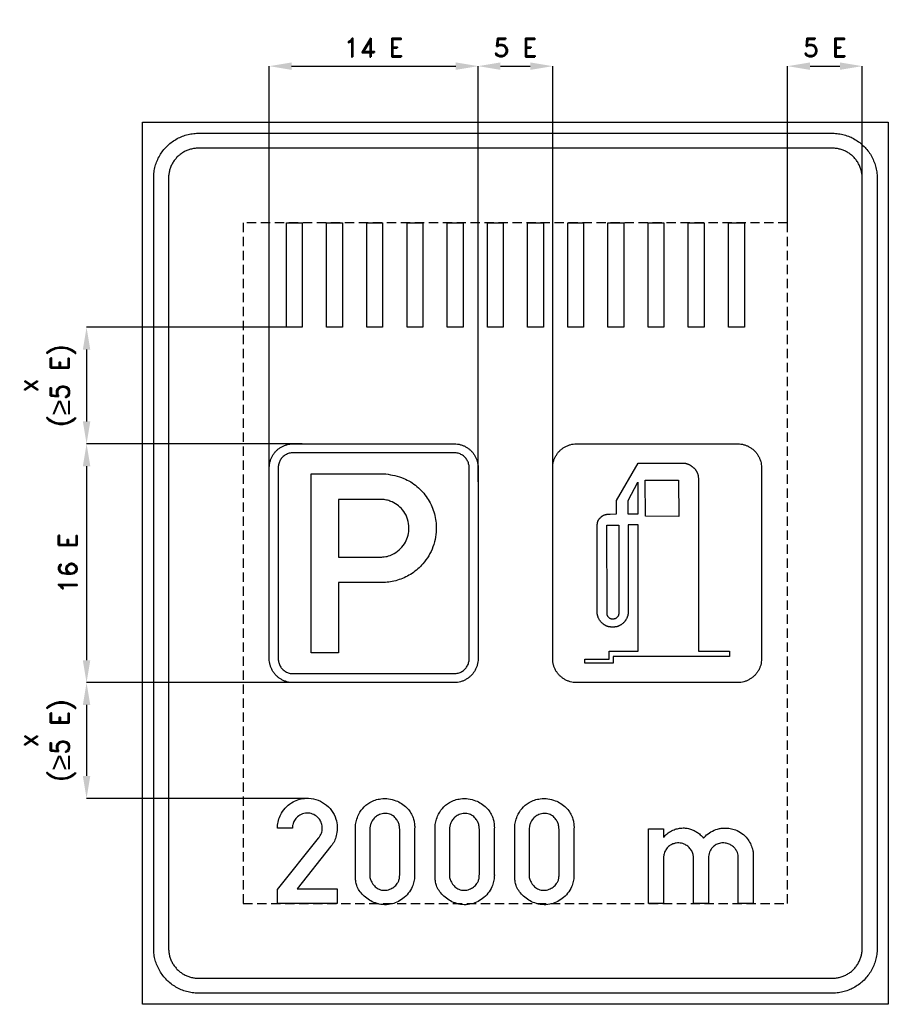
# Model space of a CAD drawing. Header units: millimetres. Extents: x 340 to 2670, y 1107 to 3747.
import ezdxf

# ---------------------------------------------------------------- set-up
doc = ezdxf.new("R2010")
doc.units = ezdxf.units.MM
doc.header["$LTSCALE"] = 5
doc.linetypes.add('ČÁRKOVANÁX2', pattern=[1.5, 1, -0.5])
doc.layers.add('Kóty', color=2, linetype='Continuous')
doc.layers.add('Značka', color=7, linetype='Continuous')
doc.styles.get("Standard").update_dxf_attribs({"font": 'romand.shx', "height": 50})
doc.dimstyles.get("Standard").update_dxf_attribs({"dimtxt": 50, "dimasz": 60, "dimexe": 0.18, "dimexo": 0.0625, "dimgap": 25, "dimtad": 1, "dimdec": 0, "dimzin": 0, "dimdsep": 46, "dimtxsty": 'Standard', "dimcen": 0.09, "dimadec": 0, "dimazin": 0, "dimtfac": 1, "dimtdec": 0, "dimtofl": 0, "dimtmove": 0, "dimatfit": 3, "dimfxl": 1, "dimtolj": 1, "dimtzin": 0, "dimarcsym": 0})

# ---------------------------------------------------------------- blocks, each defined once
blk = doc.blocks.new('*D0')
at = {"layer": 'Defpoints', "color": 0, "transparency": 16777216}
for p in [(2599.7, 3622.2), (2599.7, 3238), (2399.7, 3202.2)]:
    blk.add_point(p, dxfattribs=at)
at = {"layer": 'Kóty', "color": 0, "lineweight": -2, "transparency": 16777216}
for p, q in [((2399.7, 3202.3), (2399.7, 3622.4)), ((2459.7, 3622.2), (2539.7, 3622.2)), ((2599.7, 3238), (2599.7, 3622.4))]:
    blk.add_line(p, q, dxfattribs=at)
at = {"layer": 'Kóty', "color": 0, "transparency": 16777216}
for points in [[(2459.7, 3632.2), (2459.7, 3612.2), (2399.7, 3622.2)], [(2539.7, 3632.2), (2539.7, 3612.2), (2599.7, 3622.2)]]:
    blk.add_solid(points, dxfattribs=at)
at = {"layer": 'Kóty', "color": 0, "transparency": 16777216, "insert": (2499.7, 3672.2), "char_height": 50, "attachment_point": 5}
blk.add_mtext('\\A1;5 E', dxfattribs=at)
blk = doc.blocks.new('*D1')
at = {"layer": 'Defpoints', "color": 0, "transparency": 16777216}
for p in [(1055.7, 2922.2), (519.7, 2609.7), (1098.2, 2609.7)]:
    blk.add_point(p, dxfattribs=at)
at = {"layer": 'Kóty', "color": 0, "lineweight": -2, "transparency": 16777216}
for p, q in [((1055.7, 2922.2), (519.5, 2922.2)), ((519.7, 2862.2), (519.7, 2669.7)), ((1098.1, 2609.7), (519.5, 2609.7))]:
    blk.add_line(p, q, dxfattribs=at)
at = {"layer": 'Kóty', "color": 0, "transparency": 16777216}
for points in [[(509.7, 2862.2), (529.7, 2862.2), (519.7, 2922.2)], [(509.7, 2669.7), (529.7, 2669.7), (519.7, 2609.7)]]:
    blk.add_solid(points, dxfattribs=at)
at = {"layer": 'Kóty', "color": 0, "transparency": 16777216, "insert": (414.9, 2766), "char_height": 50, "width": 508.342, "attachment_point": 5, "rotation": 90}
blk.add_mtext('\\A1;x\\P({\\fArial|b0|i0|c238|p34;\\H1.08333x;≥\\Fromand|c238;\\H0.92308x;5 E)}', dxfattribs=at)
blk = doc.blocks.new('*D2')
at = {"layer": 'Defpoints', "color": 0, "transparency": 16777216}
for p in [(1098.1, 2609.7), (519.7, 1969.7), (1098.1, 1969.7)]:
    blk.add_point(p, dxfattribs=at)
at = {"layer": 'Kóty', "color": 0, "lineweight": -2, "transparency": 16777216}
for p, q in [((1098, 2609.7), (519.5, 2609.7)), ((519.7, 2549.7), (519.7, 2029.7)), ((1098, 1969.7), (519.5, 1969.7))]:
    blk.add_line(p, q, dxfattribs=at)
at = {"layer": 'Kóty', "color": 0, "transparency": 16777216}
for points in [[(509.7, 2549.7), (529.7, 2549.7), (519.7, 2609.7)], [(509.7, 2029.7), (529.7, 2029.7), (519.7, 1969.7)]]:
    blk.add_solid(points, dxfattribs=at)
at = {"layer": 'Kóty', "color": 0, "transparency": 16777216, "insert": (469.7, 2289.7), "char_height": 50, "attachment_point": 5, "rotation": 90}
blk.add_mtext('\\A1;16 E', dxfattribs=at)
blk = doc.blocks.new('*D3')
at = {"layer": 'Defpoints', "color": 0, "transparency": 16777216}
for p in [(1098, 1969.7), (519.7, 1659.3), (1108.2, 1659.3)]:
    blk.add_point(p, dxfattribs=at)
at = {"layer": 'Kóty', "color": 0, "lineweight": -2, "transparency": 16777216}
for p, q in [((1098, 1969.7), (519.5, 1969.7)), ((519.7, 1909.7), (519.7, 1719.3)), ((1108.2, 1659.3), (519.5, 1659.3))]:
    blk.add_line(p, q, dxfattribs=at)
at = {"layer": 'Kóty', "color": 0, "transparency": 16777216}
for points in [[(509.7, 1909.7), (529.7, 1909.7), (519.7, 1969.7)], [(509.7, 1719.3), (529.7, 1719.3), (519.7, 1659.3)]]:
    blk.add_solid(points, dxfattribs=at)
at = {"layer": 'Kóty', "color": 0, "transparency": 16777216, "insert": (414.9, 1814.5), "char_height": 50, "width": 336.117, "attachment_point": 5, "rotation": 90}
blk.add_mtext('\\A1;x\\P({\\fArial|b0|i0|c238|p34;\\H1.08333x;≥}5 E)', dxfattribs=at)
blk = doc.blocks.new('*D4')
at = {"layer": 'Defpoints', "color": 0, "transparency": 16777216}
for p in [(1569.7, 3622.2), (1009.7, 2508.2), (1569.7, 2508.2)]:
    blk.add_point(p, dxfattribs=at)
at = {"layer": 'Kóty', "color": 0, "lineweight": -2, "transparency": 16777216}
for p, q in [((1009.7, 2508.2), (1009.7, 3622.4)), ((1069.7, 3622.2), (1509.7, 3622.2)), ((1569.7, 2508.2), (1569.7, 3622.4))]:
    blk.add_line(p, q, dxfattribs=at)
at = {"layer": 'Kóty', "color": 0, "transparency": 16777216}
for points in [[(1069.7, 3632.2), (1069.7, 3612.2), (1009.7, 3622.2)], [(1509.7, 3632.2), (1509.7, 3612.2), (1569.7, 3622.2)]]:
    blk.add_solid(points, dxfattribs=at)
at = {"layer": 'Kóty', "color": 0, "transparency": 16777216, "insert": (1289.7, 3672.2), "char_height": 50, "attachment_point": 5}
blk.add_mtext('\\A1;14 E', dxfattribs=at)
blk = doc.blocks.new('*D5')
at = {"layer": 'Defpoints', "color": 0, "transparency": 16777216}
for p in [(1769.7, 3622.2), (1569.7, 2508.2), (1769.7, 2508.2)]:
    blk.add_point(p, dxfattribs=at)
at = {"layer": 'Kóty', "color": 0, "lineweight": -2, "transparency": 16777216}
for p, q in [((1569.7, 2508.3), (1569.7, 3622.4)), ((1629.7, 3622.2), (1709.7, 3622.2)), ((1769.7, 2508.3), (1769.7, 3622.4))]:
    blk.add_line(p, q, dxfattribs=at)
at = {"layer": 'Kóty', "color": 0, "transparency": 16777216}
for points in [[(1629.7, 3632.2), (1629.7, 3612.2), (1569.7, 3622.2)], [(1709.7, 3632.2), (1709.7, 3612.2), (1769.7, 3622.2)]]:
    blk.add_solid(points, dxfattribs=at)
at = {"layer": 'Kóty', "color": 0, "transparency": 16777216, "insert": (1669.7, 3672.2), "char_height": 50, "attachment_point": 5}
blk.add_mtext('\\A1;5 E', dxfattribs=at)

msp = doc.modelspace()

# ---------------------------------------------------------------- linework, layer by layer
at = {"layer": 'Značka', "color": 5}
for points in [[(669.7, 1107.2), (669.7, 3472.2), (2669.7, 3472.2), (2669.7, 1107.2), (669.7, 1107.2)], [(1055.7, 2922.2), (1055.7, 3202.2), (1098.2, 3202.2), (1098.2, 2922.2), (1055.7, 2922.2)], [(1163.5, 2922.2), (1163.5, 3202.2), (1205.9, 3202.2), (1205.9, 2922.2), (1163.5, 2922.2)], [(1271.3, 2922.2), (1271.3, 3202.2), (1313.7, 3202.2), (1313.7, 2922.2), (1271.3, 2922.2)], [(1379, 2922.2), (1379, 3202.2), (1421.5, 3202.2), (1421.5, 2922.2), (1379, 2922.2)], [(1486.8, 2922.2), (1486.8, 3202.2), (1529.3, 3202.2), (1529.3, 2922.2), (1486.8, 2922.2)], [(1594.6, 2922.2), (1594.6, 3202.2), (1637, 3202.2), (1637, 2922.2), (1594.6, 2922.2)], [(1702.4, 2922.2), (1702.4, 3202.2), (1744.8, 3202.2), (1744.8, 2922.2), (1702.4, 2922.2)], [(1810.1, 2922.2), (1810.1, 3202.2), (1852.6, 3202.2), (1852.6, 2922.2), (1810.1, 2922.2)], [(1917.9, 2922.2), (1917.9, 3202.2), (1960.3, 3202.2), (1960.3, 2922.2), (1917.9, 2922.2)], [(2025.7, 2922.2), (2025.7, 3202.2), (2068.1, 3202.2), (2068.1, 2922.2), (2025.7, 2922.2)], [(2133.4, 2922.2), (2133.4, 3202.2), (2175.9, 3202.2), (2175.9, 2922.2), (2133.4, 2922.2)], [(2241.2, 2922.2), (2241.2, 3202.2), (2283.7, 3202.2), (2283.7, 2922.2), (2241.2, 2922.2)]]:
    msp.add_lwpolyline(points, dxfattribs=at)
for points in [[(819.7, 1137.2), (819.2, 1137.2), (818.7, 1137.2, -0.03218), (803.3, 1138.3, -0.035443), (788, 1141.5, -0.036267), (773.3, 1146.4, -0.03442), (759.4, 1153.4, -0.033721), (746.5, 1162.1, -0.034085), (734.8, 1172.3, -0.034209), (724.5, 1184, -0.034229), (715.9, 1196.9, -0.034044), (709, 1210.8, -0.033412), (703.9, 1225.5, -0.034127), (700.7, 1240.8, -0.036745), (699.7, 1256.3), (699.7, 1256.7), (699.7, 1257.2), (699.7, 3322.2), (699.7, 3322.7), (699.7, 3323.1, -0.032181), (700.8, 3338.6, -0.035446), (703.9, 3353.9, -0.036271), (708.9, 3368.6, -0.034414), (715.9, 3382.5, -0.033711), (724.5, 3395.4, -0.034082), (734.8, 3407, -0.03421), (746.5, 3417.3, -0.034229), (759.4, 3426, -0.034026), (773.3, 3432.9, -0.033416), (788, 3437.9, -0.034113), (803.3, 3441.2, -0.036749), (818.7, 3442.2), (819.2, 3442.2), (819.7, 3442.2), (2519.7, 3442.2), (2520.2, 3442.2), (2520.6, 3442.2, -0.032179), (2536.1, 3441.1, -0.035456), (2551.4, 3437.9, -0.036267), (2566.1, 3433, -0.034428), (2580, 3426, -0.033733), (2592.9, 3417.3, -0.034076), (2604.5, 3407, -0.034198), (2614.8, 3395.4, -0.034208), (2623.5, 3382.5, -0.034041), (2630.4, 3368.6, -0.033415), (2635.4, 3353.9, -0.034126), (2638.7, 3338.6, -0.03674), (2639.7, 3323.1), (2639.7, 3322.7), (2639.7, 3322.2), (2639.7, 1257.2), (2639.7, 1256.7), (2639.7, 1256.3, -0.032179), (2638.6, 1240.8, -0.03545), (2635.4, 1225.5, -0.036267), (2630.5, 1210.8, -0.034417), (2623.5, 1196.9, -0.033724), (2614.8, 1184, -0.034085), (2604.5, 1172.3, -0.034208), (2592.9, 1162, -0.034232), (2580, 1153.4, -0.034045), (2566.1, 1146.5, -0.033413), (2551.4, 1141.5, -0.034125), (2536.1, 1138.2, -0.036745), (2520.6, 1137.2), (2520.2, 1137.2), (2519.7, 1137.2), (819.7, 1137.2)], [(819.7, 1177.2), (2519.7, 1177.2), (2520, 1177.2), (2520.3, 1177.2, 0.03218), (2530.7, 1177.9, 0.035444), (2540.8, 1180, 0.036267), (2550.6, 1183.4, 0.034416), (2559.9, 1188, 0.033719), (2568.5, 1193.8, 0.034078), (2576.3, 1200.6, 0.034214), (2583.1, 1208.4, 0.034222), (2588.9, 1217, 0.034048), (2593.5, 1226.3, 0.033405), (2596.9, 1236.1, 0.034129), (2599, 1246.2, 0.036741), (2599.7, 1256.6), (2599.7, 1256.9), (2599.7, 1257.2), (2599.7, 3322.2), (2599.7, 3322.5), (2599.7, 3322.8, 0.032177), (2599, 3333.2, 0.035443), (2596.9, 3343.3, 0.036259), (2593.5, 3353.1, 0.034414), (2588.9, 3362.4, 0.033731), (2583.1, 3371, 0.034066), (2576.3, 3378.8, 0.034205), (2568.5, 3385.6, 0.034226), (2559.9, 3391.4, 0.03405), (2550.6, 3396, 0.033418), (2540.8, 3399.4, 0.034151), (2530.6, 3401.5, 0.036741), (2520.3, 3402.2), (2520, 3402.2), (2519.7, 3402.2), (819.7, 3402.2), (819.4, 3402.2), (819.1, 3402.2, 0.032179), (808.7, 3401.5, 0.035442), (798.6, 3399.4, 0.03626), (788.8, 3396, 0.034424), (779.5, 3391.4, 0.033731), (770.9, 3385.6, 0.034079), (763.1, 3378.8, 0.034187), (756.3, 3371, 0.034232), (750.5, 3362.4, 0.034052), (745.9, 3353.1, 0.03342), (742.5, 3343.3, 0.034126), (740.4, 3333.1, 0.036746), (739.7, 3322.8), (739.7, 3322.5), (739.7, 3322.2), (739.7, 1257.2), (739.7, 1256.9), (739.7, 1256.6, 0.03218), (740.4, 1246.2, 0.035443), (742.5, 1236.1, 0.036267), (745.8, 1226.3, 0.03442), (750.5, 1217, 0.033721), (756.3, 1208.4, 0.034085), (763.1, 1200.6, 0.03421), (770.9, 1193.8, 0.034229), (779.5, 1188, 0.034044), (788.8, 1183.4, 0.033411), (798.6, 1180, 0.034128), (808.7, 1177.9, 0.036745), (819.1, 1177.2), (819.4, 1177.2), (819.7, 1177.2)], [(1073.7, 1969.7), (1073.4, 1969.7), (1073.2, 1969.7, -0.032173), (1064.9, 1970.3, -0.035436), (1056.8, 1972, -0.036265), (1048.9, 1974.6, -0.034421), (1041.5, 1978.4, -0.033717), (1034.6, 1983, -0.034083), (1028.4, 1988.4, -0.034207), (1022.9, 1994.7, -0.034226), (1018.3, 2001.6, -0.034045), (1014.6, 2009, -0.033412), (1012, 2016.8, -0.034127), (1010.2, 2024.9, -0.036742), (1009.7, 2033.2), (1009.7, 2033.4), (1009.7, 2033.7), (1009.7, 2545.7), (1009.7, 2545.9), (1009.7, 2546.2, -0.03218), (1010.3, 2554.5, -0.035438), (1012, 2562.6, -0.03627), (1014.6, 2570.4, -0.034419), (1018.3, 2577.8, -0.033722), (1022.9, 2584.7, -0.034081), (1028.4, 2590.9, -0.034201), (1034.6, 2596.4, -0.034241), (1041.5, 2601, -0.034037), (1049, 2604.7, -0.033426), (1056.8, 2607.4, -0.034126), (1064.9, 2609.1, -0.036738), (1073.2, 2609.7), (1073.4, 2609.7), (1073.7, 2609.7), (1505.7, 2609.7), (1505.9, 2609.7), (1506.2, 2609.7, -0.032174), (1514.5, 2609.1, -0.035437), (1522.6, 2607.4, -0.036274), (1530.4, 2604.8, -0.034413), (1537.8, 2601, -0.033732), (1544.7, 2596.4, -0.034081), (1550.9, 2590.9, -0.03422), (1556.4, 2584.7, -0.034229), (1561, 2577.8, -0.034029), (1564.7, 2570.4, -0.033407), (1567.4, 2562.6, -0.03412), (1569.1, 2554.5, -0.036746), (1569.7, 2546.2), (1569.7, 2545.9), (1569.7, 2545.7), (1569.7, 2033.7), (1569.7, 2033.4), (1569.7, 2033.2, -0.032174), (1569.1, 2024.9, -0.035437), (1567.4, 2016.8, -0.036268), (1564.8, 2009, -0.034419), (1561, 2001.6, -0.033713), (1556.4, 1994.7, -0.03408), (1550.9, 1988.4, -0.034215), (1544.7, 1982.9, -0.034229), (1537.8, 1978.4, -0.034039), (1530.4, 1974.6, -0.033412), (1522.6, 1972, -0.03412), (1514.5, 1970.3, -0.036745), (1506.2, 1969.7), (1505.9, 1969.7), (1505.7, 1969.7), (1073.7, 1969.7)], [(1073.7, 1993.7), (1505.7, 1993.7), (1505.8, 1993.7), (1506, 1993.7, 0.032179), (1511.2, 1994.1, 0.035443), (1516.2, 1995.1, 0.036259), (1521.2, 1996.8, 0.034409), (1525.8, 1999.1, 0.033719), (1530.1, 2002, 0.034073), (1534, 2005.4, 0.034214), (1537.4, 2009.3, 0.034226), (1540.3, 2013.6, 0.03405), (1542.6, 2018.2, 0.033407), (1544.3, 2023.1, 0.034128), (1545.3, 2028.2, 0.036741), (1545.7, 2033.4), (1545.7, 2033.5), (1545.7, 2033.7), (1545.7, 2545.7), (1545.7, 2545.9), (1545.7, 2546, 0.032177), (1545.3, 2551.2, 0.035443), (1544.3, 2556.2, 0.036259), (1542.6, 2561.2, 0.034414), (1540.3, 2565.8, 0.033731), (1537.4, 2570.1, 0.034066), (1534, 2574, 0.034205), (1530.1, 2577.4, 0.034226), (1525.8, 2580.3, 0.03405), (1521.2, 2582.6, 0.033418), (1516.2, 2584.3, 0.034151), (1511.2, 2585.3, 0.036741), (1506, 2585.7), (1505.8, 2585.7), (1505.7, 2585.7), (1073.7, 2585.7), (1073.5, 2585.7), (1073.4, 2585.7, 0.032179), (1068.2, 2585.3, 0.035441), (1063.1, 2584.3, 0.036259), (1058.2, 2582.6, 0.034427), (1053.6, 2580.3, 0.033732), (1049.3, 2577.4, 0.034077), (1045.4, 2574, 0.034187), (1042, 2570.1, 0.03423), (1039.1, 2565.8, 0.03405), (1036.8, 2561.2, 0.03342), (1035.1, 2556.2, 0.034122), (1034, 2551.2, 0.036743), (1033.7, 2546), (1033.7, 2545.9), (1033.7, 2545.7), (1033.7, 2033.7), (1033.7, 2033.5), (1033.7, 2033.4, 0.032174), (1034.1, 2028.2, 0.035443), (1035.1, 2023.1, 0.036265), (1036.8, 2018.2, 0.034414), (1039.1, 2013.6, 0.033719), (1042, 2009.3, 0.034082), (1045.4, 2005.4, 0.034215), (1049.3, 2002, 0.034226), (1053.6, 1999.1, 0.03405), (1058.2, 1996.8, 0.033405), (1063.1, 1995.1, 0.034129), (1068.2, 1994, 0.036741), (1073.4, 1993.7), (1073.5, 1993.7), (1073.7, 1993.7)], [(1122.1, 2049.7), (1122.1, 2529.7), (1316.2, 2529.7), (1319.1, 2529.3), (1322, 2528.9, -0.025343), (1346.6, 2524.5, -0.042924), (1370.3, 2516.7, -0.079586), (1405.7, 2495.6, -0.076489), (1433.1, 2464.4, -0.07689), (1451.1, 2427.4, -0.075743), (1457.3, 2386.6, -0.09403), (1448.7, 2333.9, -0.098354), (1421.4, 2288.1, -0.07329), (1392.5, 2262.4, -0.067694), (1357.6, 2245.7, -0.034201), (1339.5, 2240.7, -0.037879), (1321, 2238.4), (1317.9, 2238.2), (1314.8, 2238.1), (1195.6, 2238.1), (1195.6, 2049.7), (1122.1, 2049.7)], [(1195.6, 2460.7), (1195.6, 2306.3), (1309.3, 2306.3), (1311.5, 2306.3), (1313.8, 2306.4, 0.06713), (1329.7, 2309.2, 0.057721), (1344.7, 2316, 0.07173), (1361.9, 2329.1, 0.074487), (1374.6, 2346.4, 0.068276), (1381.9, 2364.6, 0.065315), (1384.1, 2384.1, 0.077199), (1380.7, 2407.4, 0.083743), (1370.2, 2428.3, 0.073401), (1356.3, 2443.3, 0.066084), (1338.8, 2453.9, 0.042666), (1326.9, 2458.3, 0.049241), (1314.6, 2460.5), (1312.7, 2460.6), (1310.8, 2460.7), (1195.6, 2460.7)], [(1031.8, 1377.2), (1031.8, 1414.6), (1141.4, 1552.5, 0.00408), (1143, 1554.5, 0.012134), (1144.5, 1556.6, 0.082988), (1150.4, 1569, 0.09441), (1151.7, 1582.8, 0.092135), (1148.9, 1595.2, 0.08404), (1141.8, 1606, 0.098138), (1129.4, 1615.6, 0.106048), (1114.4, 1619.7, 0.106164), (1099, 1617.7, 0.099954), (1085.6, 1609.8, 0.083723), (1077.2, 1600.1, 0.091646), (1072.7, 1588.4, 0.026142), (1072.1, 1584.1, 0.008674), (1071.7, 1579.7), (1031.8, 1579.7, -0.003382), (1031.9, 1583.5, -0.010138), (1032.1, 1587.3, -0.059422), (1035.5, 1604.1, -0.058232), (1042.6, 1619.8, -0.072153), (1056, 1637, -0.072222), (1073.6, 1649.7, -0.061477), (1090.5, 1656.7, -0.05994), (1108.6, 1659.4, -0.083065), (1134.4, 1656.3, -0.087046), (1157.9, 1644.9, -0.087767), (1176.8, 1626.8, -0.087798), (1188.2, 1603.5, -0.068484), (1191.8, 1583.6, -0.062419), (1190.1, 1563.3, -0.050692), (1185.7, 1548.3, -0.061839), (1178.2, 1534.8, -0.00835), (1176.7, 1532.7, -0.002793), (1175.1, 1530.7), (1084.2, 1417.2), (1191.7, 1417.2), (1191.7, 1377.2), (1031.8, 1377.2)], [(1240.7, 1576.1), (1240.7, 1578.6, -0.005938), (1240.7, 1581.1, -0.04902), (1242.5, 1596.4, -0.049993), (1247.4, 1611.2, -0.079538), (1260.2, 1632.4, -0.089087), (1279.1, 1648, -0.059793), (1293.6, 1654.7, -0.05202), (1309.2, 1658, -0.06202), (1329.6, 1658.1, -0.064497), (1349.3, 1653, -0.055441), (1364.6, 1645.4, -0.055483), (1377.8, 1634.6, -0.05111), (1387.5, 1623, -0.054897), (1394.5, 1609.6, -0.045236), (1398.1, 1598.1, -0.045982), (1399.5, 1586.1, -0.012285), (1399.6, 1582), (1399.5, 1577.8), (1399.5, 1455.8), (1399.5, 1453.3), (1399.5, 1450.8, -0.05178), (1397.6, 1436.2, -0.049694), (1392.8, 1422.3, -0.066793), (1382.4, 1404.8, -0.065908), (1367.7, 1390.6, -0.061103), (1351.9, 1381, -0.064144), (1334.3, 1375.5, -0.069661), (1314, 1374.5, -0.067451), (1294.2, 1378.9, -0.056808), (1278.2, 1386.4, -0.04959), (1264.1, 1397.3, -0.048055), (1253.4, 1408.8, -0.065879), (1245.7, 1422.3, -0.054764), (1242, 1434.6, -0.042358), (1240.7, 1447.4, -0.009232), (1240.6, 1451.6), (1240.7, 1455.8), (1240.7, 1576.1)], [(1454.3, 1576.1), (1454.3, 1578.6), (1454.3, 1581.1, -0.049024), (1456.2, 1596.4, -0.049993), (1461, 1611.2, -0.079534), (1473.9, 1632.4, -0.089085), (1492.8, 1648, -0.059796), (1507.2, 1654.7, -0.052021), (1522.9, 1658, -0.06202), (1543.3, 1658.1, -0.064499), (1563, 1653, -0.055441), (1578.2, 1645.4, -0.055488), (1591.4, 1634.6, -0.051116), (1601.1, 1623, -0.054897), (1608.1, 1609.6, -0.045236), (1611.7, 1598.1, -0.045977), (1613.1, 1586.1, -0.0123), (1613.2, 1582), (1613.1, 1577.8), (1613.1, 1455.8), (1613.2, 1453.3), (1613.1, 1450.8, -0.051772), (1611.3, 1436.2, -0.04969), (1606.5, 1422.3, -0.066796), (1596, 1404.8, -0.065904), (1581.4, 1390.6, -0.0611), (1565.6, 1381, -0.064142), (1547.9, 1375.5, -0.06966), (1527.6, 1374.5, -0.06745), (1507.8, 1378.9, -0.05681), (1491.8, 1386.4, -0.04959), (1477.7, 1397.3, -0.048061), (1467.1, 1408.8, -0.065886), (1459.3, 1422.3, -0.054773), (1455.6, 1434.6, -0.042367), (1454.3, 1447.4), (1454.3, 1451.6), (1454.3, 1455.8), (1454.3, 1576.1)], [(1668, 1576.1), (1668, 1578.6), (1668, 1581.1, -0.049016), (1669.8, 1596.4, -0.049993), (1674.7, 1611.2, -0.079536), (1687.5, 1632.4, -0.08909), (1706.4, 1648, -0.059795), (1720.9, 1654.7, -0.05202), (1736.5, 1658, -0.06202), (1756.9, 1658.1, -0.064497), (1776.6, 1653, -0.055442), (1791.9, 1645.4, -0.055485), (1805.1, 1634.6, -0.051113), (1814.7, 1623, -0.054897), (1821.8, 1609.6, -0.045241), (1825.3, 1598.1, -0.045982), (1826.8, 1586.1), (1826.9, 1582), (1826.8, 1577.8), (1826.8, 1455.8), (1826.8, 1453.3), (1826.8, 1450.8, -0.05178), (1824.9, 1436.2, -0.049698), (1820.1, 1422.3, -0.066801), (1809.7, 1404.8, -0.065902), (1795, 1390.6, -0.061101), (1779.2, 1381, -0.064142), (1761.6, 1375.5, -0.069661), (1741.3, 1374.5, -0.067451), (1721.5, 1378.9, -0.056811), (1705.5, 1386.4, -0.04959), (1691.4, 1397.3, -0.048055), (1680.7, 1408.8, -0.065879), (1673, 1422.3, -0.054764), (1669.3, 1434.6, -0.042367), (1668, 1447.4), (1667.9, 1451.6), (1668, 1455.8), (1668, 1576.1)], [(1279.1, 1576.1), (1279.1, 1455.8), (1279.1, 1454.1), (1279.1, 1452.4, 0.073868), (1281.1, 1442.1, 0.059517), (1285.8, 1432.4, 0.070724), (1293.7, 1422.4, 0.094579), (1304.2, 1415.6, 0.108403), (1318.2, 1412.9, 0.087554), (1332.6, 1415.6, 0.078162), (1344, 1421.6, 0.08817), (1352.7, 1430.7, 0.061773), (1356.8, 1438.3, 0.061184), (1358.9, 1446.7, 0.025184), (1359.3, 1451.2, 0.008387), (1359.4, 1455.8), (1359.4, 1576.1), (1359.1, 1580.1, 0.016504), (1358.7, 1584, 0.058309), (1356, 1593.9, 0.064727), (1351, 1602.9, 0.088089), (1341.5, 1612.4, 0.097891), (1329.3, 1617.9, 0.099846), (1315.7, 1618.8, 0.088272), (1302.5, 1614.6, 0.074157), (1292.9, 1608, 0.075674), (1285.7, 1599, 0.052604), (1282, 1591.4, 0.046063), (1280, 1583.3, 0.014307), (1279.5, 1579.7, 0.004781), (1279.1, 1576.1)], [(1492.8, 1576.1), (1492.8, 1455.8), (1492.7, 1454.1), (1492.8, 1452.4, 0.073874), (1494.7, 1442.1, 0.059517), (1499.4, 1432.4, 0.070728), (1507.4, 1422.4, 0.094582), (1517.8, 1415.6, 0.108402), (1531.9, 1412.9, 0.087555), (1546.3, 1415.6, 0.078162), (1557.6, 1421.6, 0.088166), (1566.3, 1430.7, 0.061767), (1570.4, 1438.3, 0.061184), (1572.5, 1446.7, 0.025184), (1572.9, 1451.2), (1573, 1455.8), (1573, 1576.1), (1572.7, 1580.1, 0.016504), (1572.3, 1584, 0.058321), (1569.7, 1593.9, 0.064727), (1564.7, 1602.9, 0.088089), (1555.2, 1612.4, 0.097895), (1542.9, 1617.9, 0.099846), (1529.3, 1618.8, 0.088274), (1516.2, 1614.6, 0.074159), (1506.5, 1608, 0.075674), (1499.3, 1599, 0.052598), (1495.7, 1591.4, 0.046077), (1493.6, 1583.3, 0.014324), (1493.1, 1579.7), (1492.8, 1576.1)], [(1706.4, 1576.1), (1706.4, 1455.8), (1706.4, 1454.1), (1706.4, 1452.4, 0.073874), (1708.4, 1442.1, 0.059522), (1713.1, 1432.4, 0.070724), (1721, 1422.4, 0.094584), (1731.5, 1415.6, 0.108403), (1745.5, 1412.9, 0.087554), (1759.9, 1415.6, 0.078161), (1771.3, 1421.6, 0.088166), (1780, 1430.7, 0.06176), (1784.1, 1438.3, 0.061184), (1786.2, 1446.7, 0.025184), (1786.6, 1451.2), (1786.7, 1455.8), (1786.7, 1576.1), (1786.4, 1580.1), (1786, 1584, 0.058333), (1783.3, 1593.9, 0.064723), (1778.3, 1602.9, 0.088092), (1768.8, 1612.4, 0.097895), (1756.6, 1617.9, 0.099846), (1743, 1618.8, 0.088275), (1729.8, 1614.6, 0.074165), (1720.2, 1608, 0.075678), (1712.9, 1599, 0.052591), (1709.3, 1591.4, 0.04607), (1707.3, 1583.3), (1706.8, 1579.7), (1706.4, 1576.1)], [(2026.8, 1377.2), (2026.8, 1577.3), (2067, 1577.3), (2067, 1555), (2069.2, 1557.5), (2071.4, 1559.8, -0.053798), (2082.3, 1568.8, -0.054634), (2095, 1575.2, -0.049771), (2107, 1578.7, -0.049908), (2119.6, 1579.9, -0.044598), (2130.7, 1579, -0.045346), (2141.5, 1576.1, -0.04153), (2151.4, 1571.7, -0.034772), (2160.6, 1565.9, -0.023434), (2165.6, 1561.9, -0.033516), (2170.1, 1557.4), (2172.3, 1554.9), (2174.3, 1552.3), (2176.7, 1555.1), (2179.1, 1557.8, -0.072055), (2194.1, 1569.5, -0.066456), (2211.8, 1576.8, -0.035525), (2221.6, 1579, -0.035839), (2231.5, 1579.8, -0.050518), (2245.8, 1578.7, -0.049652), (2259.7, 1574.7, -0.068288), (2277.2, 1565.3, -0.073301), (2291.3, 1551.4, -0.056858), (2299.7, 1538.2, -0.048836), (2305.1, 1523.6), (2306.4, 1518.2, -0.025007), (2307.2, 1512.8), (2307.4, 1510.3), (2307.5, 1507.9), (2307.5, 1377.2), (2267.4, 1377.2), (2267.4, 1499.8), (2267.3, 1501.3), (2267.3, 1502.8, 0.050217), (2266, 1510.3, 0.05091), (2263.3, 1517.4, 0.067722), (2257.7, 1525.9, 0.066943), (2250.1, 1532.7, 0.073523), (2240.1, 1537.8, 0.074319), (2229, 1539.8, 0.080743), (2216.8, 1538.6, 0.080673), (2205.6, 1533.6, 0.070501), (2197.5, 1527, 0.075395), (2191.7, 1518.4, 0.050766), (2189, 1511.2, 0.032979), (2187.5, 1503.5), (2187.4, 1502.5), (2187.2, 1501.4), (2187.2, 1377.2), (2147.1, 1377.2), (2147.1, 1500.6), (2147.1, 1502.3), (2147, 1503.9, 0.07376), (2144.6, 1513.9, 0.069013), (2139.6, 1523, 0.074723), (2131.8, 1531.1, 0.073776), (2122, 1536.7, 0.089059), (2108.2, 1539.8, 0.093655), (2094.3, 1537.8, 0.073311), (2084.8, 1533.4, 0.07113), (2076.9, 1526.5, 0.077015), (2070.5, 1516.5, 0.077988), (2067.3, 1505.1), (2067.1, 1503.6), (2067, 1502.1), (2067, 1377.2), (2026.8, 1377.2)]]:
    msp.add_lwpolyline(points, format="xyb", dxfattribs=at)
at = {"layer": 'Značka', "color": 6, "linetype": 'ČÁRKOVANÁX2', "ltscale": 5}
msp.add_lwpolyline([(2399.7, 1377.2), (2399.7, 3202.2), (939.7, 3202.2), (939.7, 1377.2), (2399.7, 1377.2)], dxfattribs=at)
at = {"layer": 'Značka', "color": 251}
for points in [[(1833.7, 1969.7), (1833.4, 1969.7), (1833.2, 1969.7, -0.032173), (1824.9, 1970.3, -0.035434), (1816.8, 1972, -0.03627), (1809, 1974.6, -0.034419), (1801.5, 1978.4, -0.033722), (1794.7, 1983, -0.034075), (1788.4, 1988.4, -0.034198), (1782.9, 1994.7, -0.034241), (1778.4, 2001.6, -0.034039), (1774.6, 2009, -0.033426), (1772, 2016.8, -0.034127), (1770.2, 2024.9, -0.036738), (1769.7, 2033.2), (1769.7, 2033.4), (1769.7, 2033.7), (1769.7, 2545.7), (1769.7, 2545.9), (1769.7, 2546.2, -0.032173), (1770.3, 2554.5, -0.035434), (1772, 2562.6, -0.036277), (1774.6, 2570.4, -0.034413), (1778.4, 2577.8, -0.03374), (1783, 2584.7, -0.034076), (1788.4, 2590.9, -0.034203), (1794.7, 2596.4, -0.034241), (1801.5, 2601, -0.034029), (1809, 2604.7, -0.033421), (1816.8, 2607.4, -0.034127), (1824.9, 2609.1, -0.036738), (1833.2, 2609.7), (1833.4, 2609.7), (1833.7, 2609.7), (2265.7, 2609.7), (2265.9, 2609.7), (2266.2, 2609.7, -0.032173), (2274.5, 2609.1, -0.035434), (2282.6, 2607.4, -0.036277), (2290.4, 2604.8, -0.034413), (2297.8, 2601, -0.03374), (2304.7, 2596.4, -0.034076), (2310.9, 2590.9, -0.034203), (2316.4, 2584.7, -0.034241), (2321, 2577.8, -0.034029), (2324.7, 2570.4, -0.033421), (2327.4, 2562.6, -0.034127), (2329.1, 2554.5, -0.036738), (2329.7, 2546.2), (2329.7, 2545.9), (2329.7, 2545.7), (2329.7, 2033.7), (2329.7, 2033.4), (2329.7, 2033.2, -0.032174), (2329.1, 2024.9, -0.035437), (2327.4, 2016.8, -0.036274), (2324.8, 2009, -0.034413), (2321, 2001.6, -0.033732), (2316.4, 1994.7, -0.034081), (2310.9, 1988.4, -0.03422), (2304.7, 1982.9, -0.034229), (2297.8, 1978.4, -0.034029), (2290.4, 1974.6, -0.033407), (2282.6, 1972, -0.03412), (2274.5, 1970.3, -0.036746), (2266.2, 1969.7), (2265.9, 1969.7), (2265.7, 1969.7), (1833.7, 1969.7)], [(2243.8, 2039.5), (1931.8, 2040), (1931.8, 2021.7), (1855.6, 2021.7), (1855.6, 2032.5), (1921.5, 2032.5), (1921.5, 2054.1), (1999.1, 2054.1), (1999.1, 2392.3), (1972.3, 2392.3), (1972.3, 2161.2), (1972.3, 2158.9), (1972.3, 2158.7), (1972.3, 2158.6), (1972.1, 2157.8), (1972, 2156.9), (1971.9, 2156.1), (1971.9, 2155.4), (1971.8, 2154.6), (1971.7, 2153.9), (1971.7, 2153.3), (1971.6, 2152.8), (1971.5, 2152.1), (1971.4, 2151.3), (1971.1, 2150.1), (1970.9, 2148.9), (1970.6, 2147.9), (1970.2, 2146.8), (1969.8, 2145.8), (1969.4, 2144.7), (1969.1, 2143.9), (1968.7, 2143), (1968.1, 2142), (1967.6, 2141), (1966.9, 2139.7), (1966.2, 2138.4), (1965.5, 2137.3), (1964.8, 2136.3), (1964.1, 2135.3), (1963.4, 2134.4), (1962.8, 2133.6), (1962.2, 2132.9), (1961.4, 2132), (1960.5, 2131.1), (1959.5, 2130, -0.013358), (1958.4, 2128.9, -0.014967), (1957.4, 2128), (1956.3, 2127.1), (1955.3, 2126.3), (1954.2, 2125.5), (1953.3, 2124.9), (1952.4, 2124.4), (1951.3, 2123.8), (1950.2, 2123.2), (1948.8, 2122.4, -0.01419), (1947.4, 2121.6, -0.016153), (1946.2, 2121.1, -0.011544), (1945, 2120.6, -0.009387), (1943.8, 2120.2, -0.010142), (1942.6, 2119.8, -0.009264), (1941.7, 2119.5, -0.011479), (1940.7, 2119.3, -0.010855), (1939.6, 2119.1, -0.002452), (1938.4, 2118.9, -0.001825), (1936.6, 2118.7, -0.011278), (1934.8, 2118.4, -0.012123), (1933.3, 2118.3, -0.01035), (1931.8, 2118.2, -0.009292), (1930.3, 2118.2, -0.008924), (1928.8, 2118.3, -0.008189), (1927.6, 2118.4, -0.01028), (1926.4, 2118.5, -0.009008), (1924.9, 2118.7), (1923.4, 2118.9), (1921.5, 2119.2, -0.015196), (1919.6, 2119.5, -0.018114), (1918, 2119.9, -0.013521), (1916.4, 2120.4, -0.011874), (1914.8, 2120.9, -0.012614), (1913.2, 2121.6, -0.011227), (1912, 2122.1, -0.012661), (1910.8, 2122.8, -0.014635), (1909.3, 2123.6, -0.010438), (1907.8, 2124.6, -0.009789), (1906.3, 2125.6, -0.011666), (1904.9, 2126.8), (1903.7, 2127.8), (1902.5, 2128.8), (1901.4, 2129.9), (1900.3, 2131), (1899.4, 2131.9), (1898.6, 2132.9), (1897.5, 2134.1, -0.017362), (1896.6, 2135.4, -0.01925), (1895.5, 2136.9), (1894.6, 2138.4), (1893.9, 2139.7), (1893.2, 2141), (1892.5, 2142.3), (1892, 2143.6), (1891.5, 2144.7, -0.018646), (1891.2, 2145.8, -0.014266), (1890.8, 2147.1, 0.014395), (1890.4, 2148.5), (1890, 2149.8, -0.020795), (1889.6, 2151, -0.025504), (1889.4, 2152.2), (1889.3, 2153.3), (1889.2, 2154.5), (1889.1, 2155.6), (1889.1, 2156.6), (1889, 2157.5), (1889, 2158.7), (1889, 2159.8), (1889, 2161), (1889, 2162.1), (1889, 2163), (1889, 2163.9), (1889, 2164.8), (1889, 2165.7), (1889, 2166.3), (1889, 2167), (1889, 2167.8), (1889, 2168.5), (1889, 2168.6), (1889, 2168.7), (1889, 2379.7), (1889, 2386.7), (1889, 2386.8), (1889, 2387), (1889, 2388), (1889, 2389.1), (1889, 2390, -0.003021), (1889.1, 2391, -0.004005), (1889.1, 2391.9, -0.004782), (1889.2, 2392.9, -0.004838), (1889.2, 2393.6, -0.00636), (1889.3, 2394.3, -0.007383), (1889.4, 2395.2, -0.004198), (1889.5, 2396.1, -0.005715), (1889.7, 2397.3, -0.009386), (1889.9, 2398.5, -0.009407), (1890.2, 2399.6, -0.009151), (1890.4, 2400.6, -0.010194), (1890.7, 2401.6, -0.013026), (1891.1, 2402.6, -0.011303), (1891.4, 2403.4, -0.010938), (1891.8, 2404.2, -0.016588), (1892.2, 2405.1, -0.023064), (1892.8, 2406, -0.015302), (1893.3, 2406.6), (1893.8, 2407.3), (1894.3, 2407.9), (1894.7, 2408.4), (1895.2, 2409), (1895.6, 2409.6), (1896, 2410), (1896.4, 2410.5), (1897, 2411), (1897.5, 2411.6), (1898.6, 2412.7, -0.015439), (1899.7, 2413.9, -0.017871), (1900.7, 2414.8, -0.013473), (1901.7, 2415.6, -0.012031), (1902.8, 2416.4, -0.013572), (1904, 2417.1, -0.012757), (1904.9, 2417.6, -0.015699), (1905.8, 2418.1, -0.015304), (1907.1, 2418.6), (1908.3, 2419.1), (1909.5, 2419.6, -0.014859), (1910.7, 2420, -0.015035), (1911.7, 2420.2, -0.011316), (1912.7, 2420.5, -0.009865), (1913.6, 2420.6, -0.010843), (1914.6, 2420.8), (1915.4, 2420.9), (1916.2, 2420.9), (1917.1, 2421), (1917.9, 2421), (1918, 2421), (1918.2, 2421), (1923.4, 2421.5), (1940.8, 2421.9), (1940.8, 2458.1), (1998.6, 2557.7), (2125.7, 2557.7), (2125.8, 2557.7), (2125.9, 2557.6, 0.009441), (2126.6, 2557.3, 0.006782), (2127.4, 2557.1, 0.004182), (2128.1, 2556.9), (2128.8, 2556.6), (2129.5, 2556.4), (2130.2, 2556.2), (2130.8, 2556), (2131.3, 2555.9, -0.006816), (2132, 2555.6, -0.014251), (2132.7, 2555.3, -0.018089), (2133.8, 2554.9), (2134.8, 2554.3, 0.004387), (2135.7, 2553.9), (2136.6, 2553.4, -0.006617), (2137.5, 2553, -0.005399), (2138.4, 2552.5, -0.006517), (2139, 2552.1, -0.012038), (2139.7, 2551.7, -0.011652), (2140.4, 2551.2), (2141.2, 2550.6), (2142.1, 2550, -0.007888), (2143.1, 2549.3, -0.008106), (2143.8, 2548.7), (2144.5, 2548.2), (2145.2, 2547.6), (2145.8, 2547), (2146.4, 2546.6), (2146.9, 2546.1), (2147.6, 2545.6, -0.012981), (2148.3, 2545, -0.019757), (2149.1, 2544.2), (2149.9, 2543.3), (2150.6, 2542.6), (2151.3, 2541.9, -0.009434), (2151.9, 2541.1, -0.008373), (2152.5, 2540.4), (2153, 2539.8, -0.015062), (2153.4, 2539.1, -0.014653), (2153.9, 2538.3), (2154.4, 2537.5, 0.00516), (2155.2, 2536.1, -0.009974), (2156, 2534.7, -0.012315), (2156.6, 2533.5, -0.007994), (2157.2, 2532.3, -0.007232), (2157.7, 2531.1, -0.009917), (2158.2, 2529.8), (2158.5, 2528.8), (2158.9, 2527.8, -0.010358), (2159.2, 2526.6, -0.020461), (2159.5, 2525.3, -0.016195), (2159.7, 2524.1), (2159.9, 2522.9), (2160, 2521.9), (2160.1, 2520.9), (2160.2, 2520), (2160.3, 2519), (2160.4, 2518.2), (2160.4, 2517.4), (2160.5, 2516.5), (2160.5, 2515.7), (2160.5, 2515.6), (2160.5, 2515.4), (2161, 2054.1), (2243.8, 2054.1), (2243.8, 2040), (2243.8, 2039.5)], [(1946.9, 2391.9), (1946.9, 2157.9), (1946.9, 2153.7), (1946.9, 2153.6), (1946.9, 2153.5), (1946.7, 2153), (1946.6, 2152.4), (1946.5, 2151.9), (1946.4, 2151.5), (1946.3, 2151), (1946.2, 2150.5), (1946.1, 2150.2), (1945.9, 2149.8), (1945.8, 2149.5), (1945.6, 2149.1), (1945.5, 2149.1), (1945.5, 2149), (1945.5, 2148.9), (1945.4, 2148.9), (1945.4, 2148.7), (1945.3, 2148.6), (1945.2, 2148.3), (1945.1, 2148), (1944.8, 2147.6), (1944.6, 2147.2), (1944.3, 2146.8), (1944, 2146.4), (1943.7, 2146.1), (1943.5, 2145.9), (1943.1, 2145.6), (1942.8, 2145.3), (1942.7, 2145.3), (1942.7, 2145.2), (1942.6, 2145.2), (1942.5, 2145.1), (1942.4, 2144.9), (1942.3, 2144.7), (1941.9, 2144.3), (1941.6, 2144), (1941.1, 2143.5), (1940.6, 2143), (1940, 2142.6), (1939.5, 2142.2), (1939.1, 2141.9), (1938.6, 2141.6), (1938.1, 2141.3, -0.018922), (1937.5, 2141, -0.040696), (1936.1, 2140.5, -0.0183), (1934.7, 2140.2, -0.00999), (1933.5, 2139.9, -0.017128), (1932.3, 2139.8), (1931.1, 2139.7, -0.018882), (1929.9, 2139.7, -0.016569), (1929, 2139.8, -0.020686), (1928, 2139.9, -0.023395), (1926.9, 2140.2, -0.012441), (1925.7, 2140.5, -0.014323), (1924.6, 2140.9, -0.029433), (1923.5, 2141.4, -0.027031), (1922.7, 2141.9, -0.02124), (1921.9, 2142.5, -0.017762), (1921.1, 2143.2), (1920.4, 2143.8), (1919.9, 2144.4), (1919.4, 2145), (1918.8, 2145.8), (1918.2, 2146.7), (1917.9, 2147.2), (1917.5, 2147.7), (1917.3, 2148.1), (1917, 2148.5), (1916.7, 2148.9), (1916.5, 2149.4), (1916.3, 2149.7), (1916.2, 2150), (1916, 2150.4), (1915.8, 2150.9), (1915.7, 2151.4), (1915.6, 2152), (1915.5, 2152.4), (1915.5, 2152.9), (1915.4, 2153.4), (1915.4, 2153.9), (1915.4, 2154.3), (1915.4, 2154.7), (1915.4, 2155.1), (1915.4, 2155.4), (1915.4, 2155.5), (1915.4, 2155.6), (1915.4, 2159.3), (1914.9, 2391.9), (1946.9, 2391.9)]]:
    msp.add_lwpolyline(points, format="xyb", dxfattribs=at)
for points in [[(2107.8, 2414.9), (2018.4, 2415.4), (2017.9, 2512.6), (2021.2, 2512.6), (2024.5, 2512.6), (2038.8, 2512.6), (2053.1, 2512.6), (2057.5, 2512.6), (2061.8, 2512.6), (2064.1, 2512.6), (2066.3, 2512.6), (2071.2, 2512.6), (2076, 2512.6), (2088.4, 2512.6), (2100.8, 2512.6), (2104.1, 2512.6), (2107.3, 2512.6), (2107.8, 2414.9)], [(1998.2, 2421.5), (1972.3, 2421.5), (1972.3, 2458.1), (1998.2, 2507), (1998.2, 2421.5)]]:
    msp.add_lwpolyline(points, dxfattribs=at)

# ---------------------------------------------------------------- dimensions: what is measured, and where the dimension line sits
at = {"layer": 'Kóty'}
for base, p1, p2, text, picture, middle in [((1569.7, 3622.2), (1009.7, 2508.2), (1569.7, 2508.2), '14 E', '*D4', (1289.7, 3672.2)), ((1769.7, 3622.2), (1569.7, 2508.2), (1769.7, 2508.2), '5 E', '*D5', (1669.7, 3672.2)), ((2599.7, 3622.2), (2399.7, 3202.2), (2599.7, 3238), '5 E', '*D0', (2499.7, 3672.2))]:
    dim = msp.add_linear_dim(base=base, p1=p1, p2=p2, text=text, dimstyle='Standard', dxfattribs=at)
    dim.commit()
    dim.dimension.update_dxf_attribs({"geometry": picture, "text_midpoint": middle})
for base, p1, p2, text, picture, middle in [((519.7, 2609.7), (1055.7, 2922.2), (1098.2, 2609.7), 'x\\P({\\fArial|b0|i0|c238|p34;\\H1.08333x;≥\\Fromand|c238;\\H0.92308x;5 E)}', '*D1', (414.9, 2766)), ((519.7, 1969.7), (1098.1, 2609.7), (1098.1, 1969.7), '16 E', '*D2', (469.7, 2289.7)), ((519.7, 1659.3), (1098, 1969.7), (1108.2, 1659.3), 'x\\P({\\fArial|b0|i0|c238|p34;\\H1.08333x;≥}5 E)', '*D3', (414.9, 1814.5))]:
    dim = msp.add_linear_dim(base=base, p1=p1, p2=p2, angle=90, text=text, dimstyle='Standard', dxfattribs=at)
    dim.commit()
    dim.dimension.update_dxf_attribs({"geometry": picture, "text_midpoint": middle})

doc.saveas('drawing.dxf')
